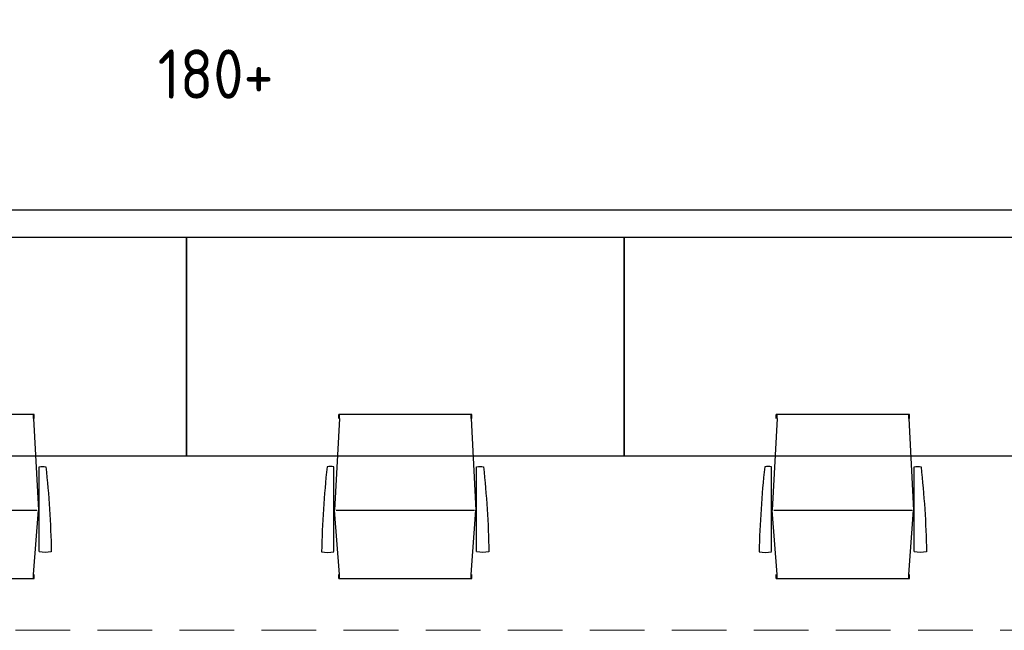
# Model space of a CAD drawing. Header units: millimetres. Extents: x 111285 to 237437, y -9513 to 52045.
# Tile 103 of 117: x 151273 to 154873, y 2547 to 4778. Entities that reach past the tile are written whole.
import ezdxf

# ---------------------------------------------------------------- set-up
doc = ezdxf.new("R2010")
doc.units = ezdxf.units.MM
doc.header["$LTSCALE"] = 100
doc.linetypes.add('DASHED', pattern=[0.75, 0.5, -0.25])
doc.layers.get('0').update_dxf_attribs({"color": 252})
for name, color, linetype in [('_00--18-TEKST', 1, 'Continuous'), ('_79--VASTE-INRICHTING', 1, 'Continuous'), ('_82--LOSSE-INRICHTING', 1, 'Continuous'), ('_89--LOSSE-INRICHTING', 1, 'Continuous')]:
    doc.layers.add(name, color=color, linetype=linetype)
doc.styles.add('ISO-CP', font='isocp.shx')

# ---------------------------------------------------------------- blocks, each defined once
blk = doc.blocks.new('onderlegger beganegrond')
at = {"linetype": 'DASHED', "lineweight": 0, "ltscale": 4}
blk.add_lwpolyline([(7405, 12638), (7405.1, 10637.9), (7405, 10560), (7405, 2547), (7405, 2547), (7405, 2547), (32780, 2547), (32780, 12638)], close=True, dxfattribs=at)
blk = doc.blocks.new('bureaustoel')
at = {"layer": '_89--LOSSE-INRICHTING'}
for p, q in [((2.5, 585), (-14.9, 250)), ((0, 585), (0, 600)), ((0, 600), (486.9, 600)), ((2.5, 585), (2.5, 600)), ((484.4, 585), (484.4, 600)), ((484.4, 585), (501.9, 250)), ((486.9, 585), (486.9, 600)), ((2.5, 15), (-14.9, 250)), ((496.2, 250), (-9.2, 250)), ((484.4, 15), (501.9, 250)), ((0, 0), (0, 15)), ((486.9, 0), (0, 0)), ((2.5, 0), (2.5, 15)), ((484.4, 0), (484.4, 15)), ((486.9, 0), (486.9, 15))]:
    blk.add_line(p, q, dxfattribs=at)
for points in [[(-17.4, 98.6), (-17.4, 408.6, 0.108124), (-42.2, 408.6, 0.022407), (-62.3, 98.3, 0.119571), (-17.4, 98.3, 0.119571)], [(504.6, 98.6), (504.6, 408.6, -0.108124), (529.4, 408.6, -0.022407), (549.5, 98.3, -0.119571), (504.6, 98.3, -0.119571)]]:
    blk.add_lwpolyline(points, format="xyb", dxfattribs=at)

msp = doc.modelspace()

# ---------------------------------------------------------------- linework, layer by layer
at = {"layer": '_79--VASTE-INRICHTING'}
msp.add_lwpolyline([(150282.4, 3283), (150182.4, 3283), (150182.4, 4083), (156782.4, 4083), (156782.4, 3283), (156682.4, 3283)], dxfattribs=at)
at = {"layer": '_82--LOSSE-INRICHTING'}
for points in [[(151882.4, 3183), (150282.4, 3183), (150282.4, 3983), (151882.4, 3983)], [(153482.4, 3183), (151882.4, 3183), (151882.4, 3983), (153482.4, 3983)], [(153482.4, 3983), (155082.4, 3983), (155082.4, 3183), (153482.4, 3183)]]:
    msp.add_lwpolyline(points, close=True, dxfattribs=at)

# ---------------------------------------------------------------- block references
msp.add_blockref('onderlegger beganegrond', (126152, 0))
at = {"layer": '_82--LOSSE-INRICHTING', "xscale": -1}
for p in [(151325.9, 2735.7), (152925.9, 2735.7), (154525.9, 2735.7)]:
    msp.add_blockref('bureaustoel', p, dxfattribs=at)

# ---------------------------------------------------------------- texts
at = {"layer": '_00--18-TEKST', "ltscale": 50, "style": 'ISO-CP'}
msp.add_text('180+', height=180, dxfattribs=at).set_placement((151777.2, 4489))

doc.saveas('drawing.dxf')
